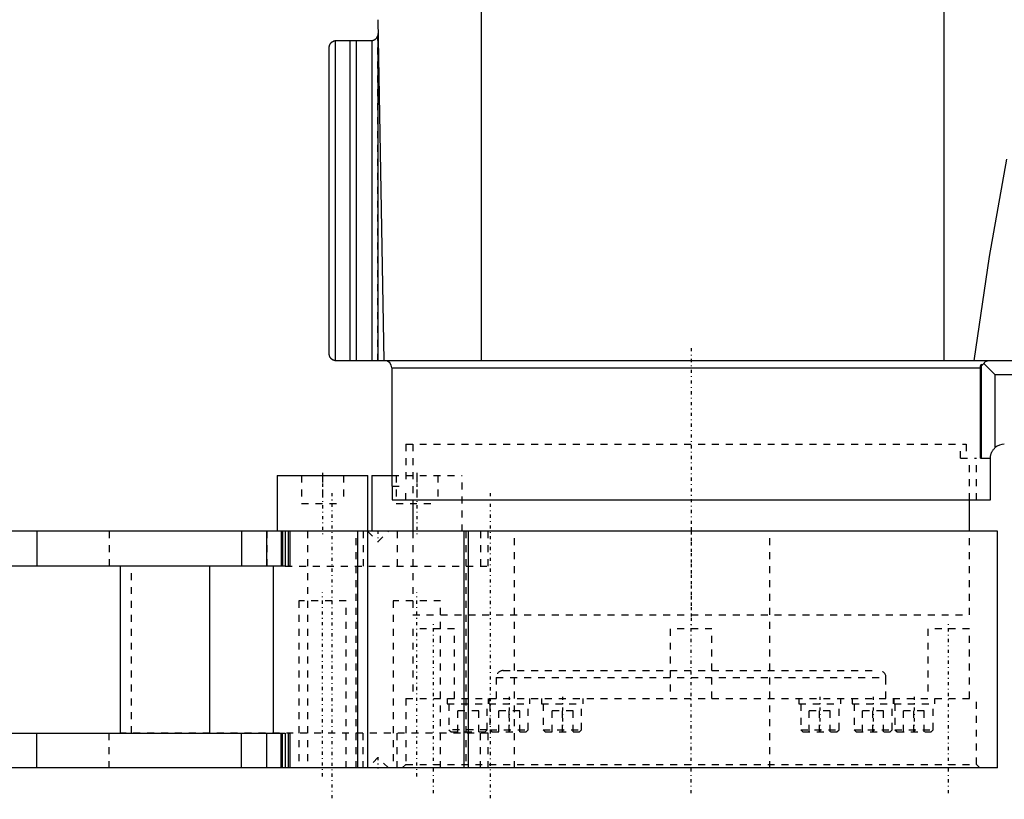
# Model space of a CAD drawing. Extents: x -171 to 392, y -1 to 595.
# Tile 2 of 5: x 124 to 265, y 140 to 251. Entities that reach past the tile are written whole.
import ezdxf

# ---------------------------------------------------------------- set-up
doc = ezdxf.new("R2010")
doc.units = 0
doc.linetypes.add('CENTER', pattern=[1.5, 0.45, -0.5, 0.05, -0.5])
doc.linetypes.add('DASHED', pattern=[2, 1, -1])
for name, color, linetype in [('AM_0', 7, 'CONTINUOUS'), ('AM_3', 7, 'DASHED'), ('AM_7', 7, 'CENTER')]:
    doc.layers.add(name, color=color, linetype=linetype)

msp = doc.modelspace()

# ---------------------------------------------------------------- linework, layer by layer
at = {"layer": 'AM_0', "color": 7, "linetype": 'CONTINUOUS'}
for p, q in [((256.35, 202.5), (256.35, 280.58)), ((189.87, 202.5), (189.87, 257.5)), ((175, 251.5), (175.86, 202.5)), ((174.98, 249.17), (174.98, 202.5)), ((168.86, 248.49), (168.86, 202.51)), ((169, 248.5), (174.03, 248.5)), ((170.95, 248.5), (170.95, 202.5)), ((171.86, 248.5), (171.86, 202.5)), ((174.11, 248.5), (174.11, 202.5)), ((168, 203.5), (168, 247.5)), ((391.64, 202.5), (169, 202.5)), ((177, 201.5), (177, 184.5)), ((177, 201.5), (261.57, 201.5)), ((261.57, 188.5), (261.57, 201.5)), ((261.7, 188.5), (261.7, 201.99)), ((263.7, 200.5), (262.08, 202.12)), ((263.7, 190.02), (263.7, 200.5)), ((267, 200.5), (263.7, 200.5)), ((261.57, 188.5), (263, 188.5)), ((263, 182.5), (263, 188.5)), ((160.53, 186), (160.53, 178)), ((160.53, 186), (173.53, 186)), ((173.53, 178), (173.53, 186)), ((174.11, 186), (174.11, 178)), ((174.11, 186), (177, 186)), ((177, 184.5), (177.03, 184.5)), ((177.03, 184.5), (177.03, 182.5)), ((177.03, 182.5), (263, 182.5)), ((180, 182.5), (180, 178)), ((260, 178), (260, 182.5)), ((264, 178), (-48.48, 178)), ((125.97, 178), (125.97, 173)), ((155.39, 178), (155.39, 173)), ((159, 178), (159, 173)), ((161.11, 178), (161.11, 173)), ((161.29, 178), (161.29, 173)), ((161.67, 178), (161.67, 173)), ((162.17, 173), (162.17, 178)), ((162.35, 178), (162.35, 173)), ((172.1, 144), (172.1, 178)), ((173.54, 144), (173.54, 178)), ((187.37, 144), (187.37, 178)), ((187.99, 144), (187.99, 178)), ((264, 144), (264, 178)), ((161.67, 173), (69.77, 173)), ((138.01, 149), (138.01, 173)), ((150.86, 149), (150.86, 173)), ((160.01, 149), (160.01, 173)), ((162.35, 173), (162.17, 173)), ((69.77, 149), (161.67, 149)), ((125.97, 144), (125.97, 149)), ((155.39, 144), (155.39, 149)), ((159, 149), (159, 144)), ((161.11, 144), (161.11, 149)), ((161.29, 144), (161.29, 149)), ((161.67, 149), (161.67, 144)), ((162.17, 144), (162.17, 149)), ((162.17, 149), (162.35, 149)), ((162.35, 149), (162.35, 144)), ((264, 144), (-48.48, 144))]:
    msp.add_line(p, q, dxfattribs=at)
for points in [[(174.11, 248.5, 0), (174.12, 248.5, 0), (174.13, 248.5, 0), (174.15, 248.51, 0), (174.16, 248.51, 0), (174.16, 248.51, 0), (174.18, 248.51, 0), (174.19, 248.51, 0), (174.2, 248.51, 0), (174.22, 248.52, 0), (174.23, 248.52, 0), (174.24, 248.52, 0), (174.25, 248.52, 0), (174.26, 248.53, 0), (174.27, 248.53, 0), (174.29, 248.53, 0), (174.3, 248.54, 0), (174.31, 248.54, 0), (174.32, 248.54, 0), (174.33, 248.54, 0), (174.34, 248.55, 0), (174.35, 248.55, 0), (174.36, 248.55, 0), (174.37, 248.56, 0), (174.38, 248.56, 0), (174.39, 248.57, 0), (174.4, 248.57, 0), (174.41, 248.57, 0), (174.42, 248.58, 0), (174.43, 248.58, 0), (174.44, 248.59, 0), (174.46, 248.59, 0), (174.47, 248.6, 0), (174.47, 248.6, 0), (174.48, 248.6, 0), (174.49, 248.61, 0), (174.5, 248.62, 0), (174.52, 248.62, 0), (174.53, 248.63, 0), (174.54, 248.64, 0), (174.54, 248.64, 0), (174.55, 248.64, 0), (174.56, 248.65, 0), (174.57, 248.66, 0), (174.58, 248.66, 0), (174.59, 248.67, 0), (174.6, 248.68, 0), (174.61, 248.68, 0), (174.61, 248.68, 0), (174.62, 248.69, 0), (174.63, 248.7, 0), (174.64, 248.71, 0), (174.65, 248.71, 0), (174.66, 248.72, 0), (174.67, 248.72, 0), (174.67, 248.73, 0), (174.68, 248.74, 0), (174.69, 248.74, 0), (174.72, 248.77, 0), (174.74, 248.79, 0), (174.77, 248.82, 0), (174.81, 248.87, 0), (174.85, 248.92, 0), (174.88, 248.97, 0), (174.91, 249.02, 0), (174.92, 249.04, 0), (174.93, 249.05, 0), (174.93, 249.06, 0), (174.93, 249.06, 0), (174.94, 249.07, 0), (174.94, 249.07, 0), (174.94, 249.08, 0), (174.94, 249.08, 0), (174.95, 249.09, 0), (174.95, 249.09, 0), (174.95, 249.1, 0), (174.95, 249.1, 0), (174.95, 249.11, 0), (174.96, 249.11, 0), (174.96, 249.12, 0), (174.96, 249.13, 0), (174.96, 249.13, 0), (174.97, 249.14, 0), (174.97, 249.14, 0), (174.97, 249.14, 0), (174.97, 249.15, 0), (174.97, 249.15, 0), (174.97, 249.16, 0), (174.97, 249.16, 0), (174.98, 249.16, 0), (174.98, 249.16, 0), (174.98, 249.17, 0), (174.98, 249.17, 0), (174.98, 249.17, 0), (174.98, 249.17, 0)], [(168, 247.5, 0), (168, 247.51, 0), (168, 247.52, 0), (168, 247.54, 0), (168, 247.54, 0), (168, 247.55, 0), (168, 247.56, 0), (168, 247.58, 0), (168, 247.59, 0), (168.01, 247.6, 0), (168.01, 247.62, 0), (168.01, 247.62, 0), (168.01, 247.63, 0), (168.01, 247.64, 0), (168.01, 247.65, 0), (168.01, 247.67, 0), (168.02, 247.68, 0), (168.02, 247.69, 0), (168.02, 247.7, 0), (168.02, 247.7, 0), (168.02, 247.71, 0), (168.03, 247.73, 0), (168.03, 247.73, 0), (168.03, 247.74, 0), (168.03, 247.75, 0), (168.03, 247.76, 0), (168.04, 247.77, 0), (168.04, 247.77, 0), (168.04, 247.78, 0), (168.04, 247.8, 0), (168.06, 247.83, 0), (168.08, 247.9, 0), (168.11, 247.96, 0), (168.15, 248.03, 0), (168.19, 248.09, 0), (168.21, 248.12, 0), (168.24, 248.15, 0), (168.27, 248.18, 0), (168.28, 248.19, 0), (168.29, 248.2, 0), (168.29, 248.21, 0), (168.3, 248.21, 0), (168.3, 248.22, 0), (168.31, 248.23, 0), (168.32, 248.24, 0), (168.33, 248.25, 0), (168.34, 248.25, 0), (168.35, 248.26, 0), (168.35, 248.26, 0), (168.36, 248.27, 0), (168.37, 248.28, 0), (168.38, 248.29, 0), (168.39, 248.3, 0), (168.41, 248.3, 0), (168.41, 248.31, 0), (168.42, 248.31, 0), (168.43, 248.32, 0), (168.44, 248.33, 0), (168.45, 248.34, 0), (168.46, 248.34, 0), (168.47, 248.35, 0), (168.48, 248.35, 0), (168.49, 248.36, 0), (168.5, 248.36, 0), (168.51, 248.37, 0), (168.52, 248.38, 0), (168.54, 248.39, 0), (168.55, 248.39, 0), (168.55, 248.4, 0), (168.56, 248.4, 0), (168.57, 248.41, 0), (168.59, 248.41, 0), (168.6, 248.41, 0), (168.6, 248.42, 0), (168.62, 248.42, 0), (168.63, 248.43, 0), (168.64, 248.43, 0), (168.64, 248.43, 0), (168.66, 248.44, 0), (168.67, 248.45, 0), (168.69, 248.45, 0), (168.7, 248.45, 0), (168.72, 248.46, 0), (168.72, 248.46, 0), (168.73, 248.46, 0), (168.75, 248.47, 0), (168.76, 248.47, 0), (168.78, 248.47, 0), (168.79, 248.48, 0), (168.81, 248.48, 0), (168.82, 248.48, 0), (168.82, 248.48, 0), (168.84, 248.49, 0), (168.85, 248.49, 0), (168.86, 248.49, 0)], [(168, 247.5, 0), (168, 247.51, 0), (168, 247.52, 0), (168, 247.53, 0), (168, 247.54, 0), (168, 247.54, 0), (168, 247.55, 0), (168, 247.56, 0), (168, 247.58, 0), (168, 247.59, 0), (168, 247.6, 0), (168.01, 247.6, 0), (168.01, 247.61, 0), (168.01, 247.62, 0), (168.01, 247.63, 0), (168.01, 247.64, 0), (168.01, 247.65, 0), (168.01, 247.66, 0), (168.01, 247.66, 0), (168.01, 247.67, 0), (168.02, 247.68, 0), (168.02, 247.69, 0), (168.02, 247.69, 0), (168.02, 247.7, 0), (168.02, 247.71, 0), (168.02, 247.72, 0), (168.02, 247.72, 0), (168.03, 247.73, 0), (168.03, 247.74, 0), (168.03, 247.74, 0), (168.04, 247.78, 0), (168.06, 247.83, 0), (168.08, 247.89, 0), (168.1, 247.94, 0), (168.13, 247.99, 0), (168.14, 248.02, 0), (168.16, 248.04, 0), (168.19, 248.09, 0), (168.23, 248.14, 0), (168.27, 248.19, 0), (168.32, 248.23, 0), (168.37, 248.27, 0), (168.39, 248.29, 0), (168.42, 248.31, 0), (168.45, 248.33, 0), (168.46, 248.34, 0), (168.47, 248.35, 0), (168.47, 248.35, 0), (168.48, 248.35, 0), (168.49, 248.36, 0), (168.5, 248.36, 0), (168.51, 248.37, 0), (168.52, 248.38, 0), (168.53, 248.38, 0), (168.53, 248.38, 0), (168.54, 248.39, 0), (168.55, 248.39, 0), (168.56, 248.4, 0), (168.56, 248.4, 0)], [(168.86, 248.49, 0), (168.88, 248.49, 0), (168.93, 248.5, 0), (168.98, 248.5, 0), (169, 248.5, 0)], [(174.03, 248.5, 0), (174.05, 248.5, 0), (174.07, 248.5, 0), (174.1, 248.5, 0), (174.11, 248.5, 0)], [(260.69, 202.5, 0), (262.85, 217.46, 0), (265.38, 231.48, 0)], [(168.86, 202.51, 0), (168.85, 202.51, 0), (168.84, 202.51, 0), (168.82, 202.52, 0), (168.82, 202.52, 0), (168.81, 202.52, 0), (168.79, 202.52, 0), (168.78, 202.53, 0), (168.76, 202.53, 0), (168.75, 202.53, 0), (168.73, 202.54, 0), (168.72, 202.54, 0), (168.72, 202.54, 0), (168.7, 202.55, 0), (168.69, 202.55, 0), (168.67, 202.55, 0), (168.66, 202.56, 0), (168.64, 202.57, 0), (168.64, 202.57, 0), (168.63, 202.57, 0), (168.62, 202.58, 0), (168.6, 202.58, 0), (168.6, 202.59, 0), (168.59, 202.59, 0), (168.57, 202.59, 0), (168.56, 202.6, 0), (168.55, 202.6, 0), (168.55, 202.61, 0), (168.54, 202.61, 0), (168.52, 202.62, 0), (168.51, 202.63, 0), (168.5, 202.64, 0), (168.49, 202.64, 0), (168.48, 202.65, 0), (168.47, 202.65, 0), (168.46, 202.66, 0), (168.45, 202.66, 0), (168.44, 202.67, 0), (168.43, 202.68, 0), (168.42, 202.69, 0), (168.41, 202.69, 0), (168.41, 202.7, 0), (168.39, 202.7, 0), (168.38, 202.71, 0), (168.37, 202.72, 0), (168.36, 202.73, 0), (168.35, 202.74, 0), (168.35, 202.74, 0), (168.34, 202.75, 0), (168.33, 202.75, 0), (168.32, 202.76, 0), (168.31, 202.77, 0), (168.3, 202.78, 0), (168.3, 202.79, 0), (168.29, 202.79, 0), (168.29, 202.8, 0), (168.28, 202.81, 0), (168.27, 202.82, 0), (168.24, 202.85, 0), (168.21, 202.88, 0), (168.19, 202.91, 0), (168.15, 202.97, 0), (168.11, 203.04, 0), (168.08, 203.1, 0), (168.06, 203.17, 0), (168.04, 203.2, 0), (168.04, 203.22, 0), (168.04, 203.23, 0), (168.04, 203.23, 0), (168.03, 203.24, 0), (168.03, 203.25, 0), (168.03, 203.26, 0), (168.03, 203.27, 0), (168.03, 203.27, 0), (168.02, 203.29, 0), (168.02, 203.3, 0), (168.02, 203.3, 0), (168.02, 203.31, 0), (168.02, 203.32, 0), (168.01, 203.33, 0), (168.01, 203.35, 0), (168.01, 203.36, 0), (168.01, 203.37, 0), (168.01, 203.38, 0), (168.01, 203.38, 0), (168.01, 203.4, 0), (168, 203.41, 0), (168, 203.42, 0), (168, 203.44, 0), (168, 203.45, 0), (168, 203.46, 0), (168, 203.46, 0), (168, 203.48, 0), (168, 203.49, 0), (168, 203.5, 0)], [(169, 202.5, 0), (168.98, 202.5, 0), (168.93, 202.5, 0), (168.88, 202.51, 0), (168.86, 202.51, 0)], [(262.08, 202.12, 0), (262.09, 202.14, 0), (262.11, 202.18, 0), (262.14, 202.22, 0), (262.15, 202.24, 0), (262.16, 202.25, 0), (262.19, 202.29, 0), (262.22, 202.32, 0), (262.24, 202.34, 0), (262.27, 202.37, 0), (262.3, 202.39, 0), (262.32, 202.4, 0), (262.33, 202.42, 0), (262.36, 202.43, 0), (262.39, 202.45, 0), (262.43, 202.46, 0), (262.46, 202.48, 0), (262.49, 202.49, 0), (262.51, 202.49, 0), (262.52, 202.49, 0), (262.55, 202.5, 0), (262.59, 202.5, 0), (262.6, 202.5, 0)], [(261.57, 201.5, 0), (261.57, 201.51, 0), (261.57, 201.54, 0), (261.57, 201.57, 0), (261.57, 201.58, 0), (261.57, 201.6, 0), (261.58, 201.63, 0), (261.58, 201.65, 0), (261.59, 201.68, 0), (261.59, 201.71, 0), (261.6, 201.74, 0), (261.6, 201.75, 0), (261.61, 201.77, 0), (261.62, 201.8, 0), (261.62, 201.82, 0), (261.63, 201.85, 0), (261.64, 201.87, 0), (261.66, 201.9, 0), (261.66, 201.91, 0), (261.67, 201.92, 0), (261.68, 201.95, 0), (261.69, 201.97, 0), (261.7, 201.99, 0)], [(261.7, 201.99, 0), (261.7, 201.97, 0), (261.7, 201.94, 0), (261.71, 201.91, 0), (261.71, 201.9, 0), (261.71, 201.89, 0), (261.72, 201.88, 0), (261.72, 201.88, 0), (261.72, 201.87, 0), (261.72, 201.87, 0), (261.72, 201.87, 0), (261.73, 201.87, 0), (261.73, 201.87, 0), (261.73, 201.86, 0), (261.73, 201.86, 0), (261.73, 201.86, 0), (261.73, 201.86, 0), (261.74, 201.86, 0), (261.74, 201.86, 0), (261.74, 201.86, 0), (261.74, 201.85, 0), (261.74, 201.85, 0), (261.75, 201.85, 0), (261.75, 201.85, 0), (261.75, 201.85, 0), (261.75, 201.85, 0), (261.75, 201.85, 0), (261.75, 201.85, 0), (261.76, 201.85, 0), (261.76, 201.85, 0), (261.76, 201.85, 0), (261.76, 201.85, 0), (261.76, 201.85, 0), (261.77, 201.85, 0), (261.77, 201.85, 0), (261.77, 201.85, 0), (261.77, 201.85, 0), (261.77, 201.85, 0), (261.78, 201.85, 0), (261.78, 201.85, 0), (261.78, 201.85, 0), (261.78, 201.85, 0), (261.78, 201.86, 0), (261.79, 201.86, 0), (261.79, 201.86, 0), (261.79, 201.86, 0), (261.79, 201.86, 0), (261.8, 201.86, 0), (261.8, 201.86, 0), (261.8, 201.87, 0), (261.81, 201.87, 0), (261.81, 201.87, 0), (261.81, 201.87, 0), (261.81, 201.87, 0), (261.82, 201.88, 0), (261.82, 201.88, 0), (261.83, 201.88, 0), (261.83, 201.88, 0), (261.83, 201.89, 0), (261.84, 201.89, 0), (261.84, 201.89, 0), (261.84, 201.9, 0), (261.85, 201.9, 0), (261.86, 201.91, 0), (261.89, 201.94, 0), (261.93, 201.98, 0), (261.95, 202, 0), (261.97, 202.01, 0), (262.01, 202.05, 0), (262.06, 202.1, 0), (262.08, 202.12, 0)], [(263, 188.5, 0), (263, 188.55, 0), (263.01, 188.64, 0), (263.01, 188.74, 0), (263.02, 188.78, 0), (263.03, 188.83, 0), (263.05, 188.92, 0), (263.07, 189.02, 0), (263.1, 189.11, 0), (263.13, 189.2, 0), (263.16, 189.29, 0), (263.18, 189.34, 0), (263.2, 189.38, 0), (263.25, 189.46, 0), (263.3, 189.55, 0), (263.35, 189.63, 0), (263.41, 189.71, 0), (263.47, 189.78, 0), (263.5, 189.82, 0), (263.53, 189.85, 0), (263.59, 189.92, 0), (263.66, 189.99, 0), (263.7, 190.02, 0)]]:
    msp.add_polyline3d(points, dxfattribs=at)
for centre, radius, start, end in [((174.03, 249.5), 1, 340.8041, 1), ((176, 201.5), 1, 0, 90), ((265, 188.5), 2, 90, 130.5416)]:
    msp.add_arc(centre, radius, start, end, dxfattribs=at)
at = {"layer": 'AM_3', "color": 6, "linetype": 'DASHED'}
for p, q in [((174.98, 249.17), (174.98, 202.5)), ((174.99, 202.5), (174.99, 249.2)), ((174.11, 248.5), (174.11, 202.5)), ((179, 190.5), (179, 184.5)), ((179, 190.5), (259.5, 190.5)), ((180, 190.5), (180, 182.5)), ((258.7, 188.5), (258.7, 190.5)), ((259.5, 190.5), (259.5, 188.5)), ((258.7, 188.5), (261, 188.5)), ((260, 182.5), (260, 188.5)), ((261, 182.5), (261, 188.5)), ((164.03, 186), (164.03, 182)), ((167.03, 186), (167.03, 182)), ((170.03, 186), (170.03, 182)), ((177, 186), (187.11, 186)), ((177.61, 186), (177.61, 182)), ((180.61, 186), (180.61, 182)), ((183.61, 186), (183.61, 182)), ((187.11, 178), (187.11, 186)), ((177.03, 184.5), (179.03, 184.5)), ((179.03, 182.5), (179.03, 184.5)), ((164.03, 182), (170.03, 182)), ((177.61, 182), (183.61, 182)), ((136.37, 178), (136.37, 173)), ((159.03, 178), (159.03, 173)), ((164.86, 178), (164.86, 144)), ((171.86, 144), (171.86, 178)), ((172.9, 178), (172.9, 173)), ((173.5, 178), (175, 176.5)), ((175, 176.5), (176.5, 178)), ((177.75, 178), (177.75, 173)), ((180, 178), (180, 166)), ((187.63, 178), (187.63, 144)), ((189.76, 178), (189.76, 173)), ((190.84, 173), (190.84, 178)), ((194.63, 144), (194.63, 178)), ((231.32, 144), (231.32, 178)), ((260, 166), (260, 178)), ((139.61, 149), (139.61, 173)), ((161.67, 173), (190.84, 173)), ((163.63, 168), (163.63, 144)), ((170.43, 168), (163.63, 168)), ((170.43, 144), (170.43, 168)), ((177.21, 168), (177.21, 144)), ((184.01, 168), (177.21, 168)), ((184.01, 144), (184.01, 168)), ((180, 166), (260, 166)), ((180, 164), (180, 154)), ((186, 164), (180, 164)), ((186, 154), (186, 164)), ((217, 164), (217, 154)), ((223, 164), (217, 164)), ((223, 154), (223, 164)), ((254, 164), (254, 154)), ((260, 164), (254, 164)), ((260, 154), (260, 164)), ((193, 158), (247, 158)), ((192, 157), (192, 154)), ((192, 157), (248, 157)), ((248, 154), (248, 157)), ((179, 154), (179, 144.5)), ((179, 154), (261, 154)), ((184.96, 154), (184.96, 153.2)), ((184.96, 153.2), (196.84, 153.2)), ((185.21, 153.2), (185.21, 149.5)), ((190.71, 149.5), (190.71, 153.2)), ((190.84, 154), (190.84, 153.2)), ((190.96, 153.2), (190.96, 154)), ((191.09, 153.2), (191.09, 149.5)), ((196.59, 149.5), (196.59, 153.2)), ((196.84, 153.2), (196.84, 154)), ((198.5, 154), (198.5, 153.2)), ((198.5, 153.2), (204.5, 153.2)), ((198.75, 153.2), (198.75, 149.5)), ((204.25, 149.5), (204.25, 153.2)), ((204.5, 153.2), (204.5, 154)), ((235.5, 154), (235.5, 153.2)), ((235.5, 153.2), (241.5, 153.2)), ((235.75, 153.2), (235.75, 149.5)), ((241.25, 149.5), (241.25, 153.2)), ((241.5, 153.2), (241.5, 154)), ((243.16, 154), (243.16, 153.2)), ((243.16, 153.2), (255.04, 153.2)), ((243.41, 153.2), (243.41, 149.5)), ((248.91, 149.5), (248.91, 153.2)), ((249.04, 154), (249.04, 153.2)), ((249.16, 153.2), (249.16, 154)), ((249.29, 153.2), (249.29, 149.5)), ((254.79, 149.5), (254.79, 153.2)), ((255.04, 153.2), (255.04, 154)), ((261, 144.5), (261, 154)), ((186.5, 149.2), (186.5, 152.2)), ((189.5, 152.2), (186.5, 152.2)), ((188, 149.2), (188, 152.2)), ((189.5, 149.2), (189.5, 152.2)), ((192.38, 149.2), (192.38, 152.2)), ((195.38, 152.2), (192.38, 152.2)), ((193.88, 149.2), (193.88, 152.2)), ((195.38, 149.2), (195.38, 152.2)), ((200.04, 149.2), (200.04, 152.2)), ((203.04, 152.2), (200.04, 152.2)), ((201.54, 149.2), (201.54, 152.2)), ((203.04, 149.2), (203.04, 152.2)), ((236.96, 149.2), (236.96, 152.2)), ((239.96, 152.2), (236.96, 152.2)), ((238.46, 149.2), (238.46, 152.2)), ((239.96, 149.2), (239.96, 152.2)), ((244.62, 149.2), (244.62, 152.2)), ((247.62, 152.2), (244.62, 152.2)), ((246.12, 149.2), (246.12, 152.2)), ((247.62, 149.2), (247.62, 152.2)), ((250.5, 149.2), (250.5, 152.2)), ((253.5, 152.2), (250.5, 152.2)), ((252, 149.2), (252, 152.2)), ((253.5, 149.2), (253.5, 152.2)), ((136.37, 144), (136.37, 149)), ((190.84, 149), (138.01, 149)), ((159.03, 144), (159.03, 149)), ((172.9, 144), (172.9, 149)), ((177.75, 144), (177.75, 149)), ((185.21, 149.5), (185.51, 149.2)), ((190.71, 149.5), (185.21, 149.5)), ((185.51, 149.2), (190.41, 149.2)), ((189.76, 144), (189.76, 149)), ((190.41, 149.2), (190.71, 149.5)), ((190.84, 144), (190.84, 149)), ((191.09, 149.5), (191.39, 149.2)), ((191.09, 149.5), (196.59, 149.5)), ((191.39, 149.2), (196.29, 149.2)), ((196.29, 149.2), (196.59, 149.5)), ((198.75, 149.5), (199.05, 149.2)), ((198.75, 149.5), (204.25, 149.5)), ((199.05, 149.2), (203.95, 149.2)), ((203.95, 149.2), (204.25, 149.5)), ((235.75, 149.5), (236.05, 149.2)), ((235.75, 149.5), (241.25, 149.5)), ((236.05, 149.2), (240.95, 149.2)), ((240.95, 149.2), (241.25, 149.5)), ((243.41, 149.5), (243.71, 149.2)), ((243.41, 149.5), (248.91, 149.5)), ((243.71, 149.2), (248.61, 149.2)), ((248.61, 149.2), (248.91, 149.5)), ((249.29, 149.5), (249.59, 149.2)), ((249.29, 149.5), (254.79, 149.5)), ((249.59, 149.2), (254.49, 149.2)), ((254.49, 149.2), (254.79, 149.5)), ((175, 145.5), (173.5, 144)), ((176.5, 144), (175, 145.5)), ((179, 144.5), (178.5, 144)), ((179, 144.5), (261, 144.5)), ((261.5, 144), (261, 144.5))]:
    msp.add_line(p, q, dxfattribs=at)
for points in [[(174.11, 248.5, 0), (174.12, 248.5, 0), (174.13, 248.5, 0), (174.15, 248.51, 0), (174.15, 248.51, 0), (174.16, 248.51, 0), (174.17, 248.51, 0), (174.19, 248.51, 0), (174.2, 248.51, 0), (174.21, 248.52, 0), (174.23, 248.52, 0), (174.23, 248.52, 0), (174.24, 248.52, 0), (174.25, 248.52, 0), (174.27, 248.53, 0), (174.28, 248.53, 0), (174.29, 248.53, 0), (174.31, 248.54, 0), (174.31, 248.54, 0), (174.32, 248.54, 0), (174.33, 248.55, 0), (174.34, 248.55, 0), (174.35, 248.55, 0), (174.36, 248.55, 0), (174.37, 248.56, 0), (174.38, 248.56, 0), (174.39, 248.56, 0), (174.39, 248.57, 0), (174.41, 248.57, 0), (174.42, 248.58, 0), (174.43, 248.58, 0), (174.44, 248.59, 0), (174.45, 248.59, 0), (174.46, 248.59, 0), (174.46, 248.6, 0), (174.48, 248.6, 0), (174.49, 248.61, 0), (174.5, 248.61, 0), (174.51, 248.62, 0), (174.52, 248.63, 0), (174.53, 248.63, 0), (174.53, 248.63, 0), (174.54, 248.64, 0), (174.55, 248.64, 0), (174.56, 248.65, 0), (174.57, 248.66, 0), (174.58, 248.66, 0), (174.59, 248.67, 0), (174.59, 248.67, 0), (174.6, 248.68, 0), (174.61, 248.68, 0), (174.62, 248.69, 0), (174.63, 248.7, 0), (174.64, 248.71, 0), (174.65, 248.71, 0), (174.65, 248.71, 0), (174.66, 248.72, 0), (174.67, 248.73, 0), (174.7, 248.75, 0), (174.72, 248.77, 0), (174.75, 248.8, 0), (174.79, 248.84, 0), (174.83, 248.89, 0), (174.86, 248.94, 0), (174.89, 248.99, 0), (174.92, 249.04, 0), (174.93, 249.06, 0), (174.94, 249.08, 0), (174.95, 249.11, 0), (174.96, 249.11, 0), (174.96, 249.12, 0), (174.96, 249.12, 0), (174.96, 249.13, 0), (174.96, 249.13, 0), (174.97, 249.14, 0), (174.97, 249.14, 0), (174.97, 249.15, 0), (174.97, 249.16, 0), (174.97, 249.16, 0), (174.98, 249.16, 0), (174.98, 249.17, 0), (174.98, 249.17, 0), (174.98, 249.17, 0)], [(174.98, 249.17, 0), (174.98, 249.18, 0), (174.98, 249.18, 0), (174.98, 249.18, 0), (174.98, 249.18, 0), (174.98, 249.18, 0), (174.98, 249.19, 0), (174.98, 249.19, 0), (174.99, 249.19, 0), (174.99, 249.19, 0), (174.99, 249.19, 0), (174.99, 249.2, 0), (174.99, 249.2, 0), (174.99, 249.2, 0), (174.99, 249.2, 0), (174.99, 249.2, 0), (174.99, 249.2, 0), (174.99, 249.2, 0), (174.99, 249.2, 0), (174.99, 249.2, 0), (174.99, 249.2, 0), (174.99, 249.2, 0), (174.99, 249.2, 0)], [(168.56, 248.4, 0), (168.57, 248.4, 0), (168.59, 248.41, 0), (168.6, 248.42, 0), (168.61, 248.42, 0), (168.62, 248.42, 0), (168.63, 248.43, 0), (168.65, 248.44, 0), (168.67, 248.44, 0), (168.68, 248.45, 0), (168.7, 248.45, 0), (168.71, 248.46, 0), (168.72, 248.46, 0), (168.73, 248.46, 0), (168.75, 248.47, 0), (168.77, 248.47, 0), (168.78, 248.48, 0), (168.8, 248.48, 0), (168.81, 248.48, 0), (168.82, 248.48, 0), (168.84, 248.49, 0), (168.85, 248.49, 0), (168.86, 248.49, 0)], [(262.08, 202.12, 0), (262.06, 202.1, 0), (262.02, 202.06, 0), (261.98, 202.02, 0), (261.96, 202.01, 0), (261.94, 201.99, 0), (261.9, 201.95, 0), (261.87, 201.92, 0), (261.85, 201.91, 0), (261.85, 201.9, 0), (261.84, 201.9, 0), (261.84, 201.9, 0), (261.84, 201.89, 0), (261.83, 201.89, 0), (261.83, 201.89, 0), (261.83, 201.88, 0), (261.82, 201.88, 0), (261.82, 201.87, 0), (261.81, 201.87, 0), (261.81, 201.87, 0), (261.81, 201.87, 0), (261.8, 201.87, 0), (261.8, 201.86, 0), (261.8, 201.86, 0), (261.79, 201.86, 0), (261.79, 201.86, 0), (261.79, 201.86, 0), (261.78, 201.86, 0), (261.78, 201.85, 0), (261.78, 201.85, 0), (261.78, 201.85, 0), (261.77, 201.85, 0), (261.77, 201.85, 0), (261.77, 201.85, 0), (261.77, 201.85, 0), (261.76, 201.85, 0), (261.76, 201.85, 0), (261.76, 201.85, 0), (261.76, 201.85, 0), (261.75, 201.85, 0), (261.75, 201.85, 0), (261.75, 201.85, 0), (261.75, 201.85, 0), (261.75, 201.85, 0), (261.74, 201.85, 0), (261.74, 201.86, 0), (261.74, 201.86, 0), (261.74, 201.86, 0), (261.74, 201.86, 0), (261.73, 201.86, 0), (261.73, 201.86, 0), (261.73, 201.87, 0), (261.73, 201.87, 0), (261.73, 201.87, 0), (261.72, 201.87, 0), (261.72, 201.87, 0), (261.72, 201.88, 0), (261.72, 201.88, 0), (261.72, 201.89, 0), (261.71, 201.91, 0), (261.71, 201.92, 0), (261.7, 201.93, 0), (261.7, 201.96, 0), (261.7, 201.98, 0), (261.7, 201.99, 0)]]:
    msp.add_polyline3d(points, dxfattribs=at)
for centre, start, end in [((193, 157), 90, 180), ((247, 157), 0, 90)]:
    msp.add_arc(centre, 1, start, end, dxfattribs=at)
at = {"layer": 'AM_7', "color": 4, "linetype": 'CENTER'}
for p, q in [((220, 204.32), (220, 164.18)), ((167.03, 186.4), (167.03, 177.6)), ((180.61, 186.4), (180.61, 177.6)), ((168.36, 183.5), (168.36, 139.5)), ((191.13, 183.5), (191.13, 139.5)), ((220, 178.6), (220, 165.4)), ((175, 178.07), (175, 176.43)), ((167.03, 142.8), (167.03, 169.2)), ((180.61, 142.8), (180.61, 169.2)), ((183, 140.38), (183, 165.12)), ((220, 140.38), (220, 165.12)), ((257, 140.38), (257, 165.12)), ((187.96, 154.24), (187.96, 148.96)), ((193.84, 154.24), (193.84, 148.96)), ((201.5, 154.24), (201.5, 148.96)), ((238.5, 154.24), (238.5, 148.96)), ((246.16, 154.24), (246.16, 148.96)), ((252.04, 154.24), (252.04, 148.96)), ((175, 145.57), (175, 143.93))]:
    msp.add_line(p, q, dxfattribs=at)

doc.saveas('drawing.dxf')
